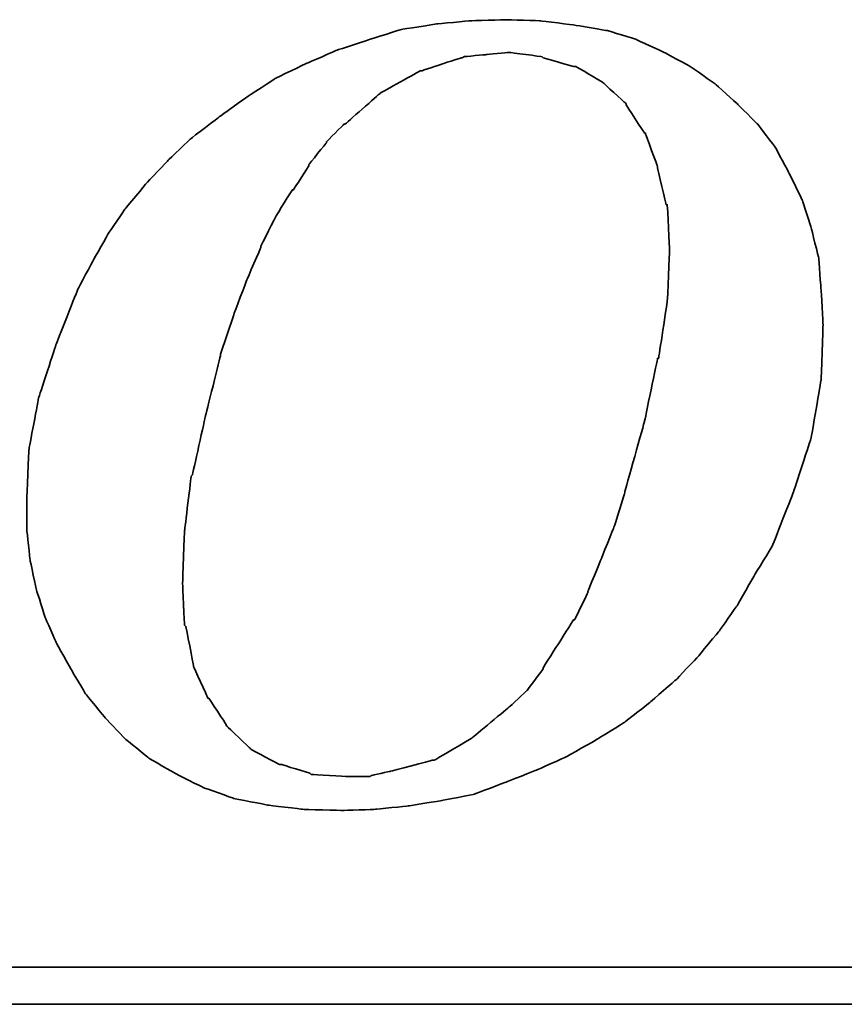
# Model space of a CAD drawing. Header units: millimetres. Extents: x 16 to 1153, y -526 to 762.
# Tile 36 of 42: x 66.29 to 66.82, y 43.11 to 43.744. Entities that reach past the tile are written whole.
import ezdxf

# ---------------------------------------------------------------- set-up
doc = ezdxf.new("R2010")
doc.units = ezdxf.units.MM
doc.layers.add('DIM', color=4, linetype='CONTINUOUS')
doc.layers.add('layer 1', color=7, linetype='CONTINUOUS')

# ---------------------------------------------------------------- blocks, each defined once
blk = doc.blocks.new('TBI MOTION logo(完整正式版)')
at = {"layer": 'layer 1', "color": 22, "lineweight": 35}
for points, knots in [([(35.79625, -6.98375), (35.79625, -6.98375), (36.23125, -7.43875), (36.23125, -7.43875), (36.23125, -7.43875), (36.23125, -7.43875), (36.75625, -7.87125), (36.75625, -7.87125), (36.75625, -7.87125), (36.75625, -7.87125), (37.33125, -8.20375), (37.33125, -8.20375), (37.33125, -8.20375), (37.33125, -8.20375), (37.95625, -8.51875), (37.95625, -8.51875), (37.95625, -8.51875), (37.95625, -8.51875), (38.62625, -8.75875), (38.62625, -8.75875), (38.62625, -8.75875), (38.62625, -8.75875), (39.37125, -8.90375), (39.37125, -8.90375), (39.37125, -8.90375), (39.37125, -8.90375), (40.14125, -8.99875), (40.14125, -8.99875), (40.14125, -8.99875), (40.14125, -8.99875), (41.02625, -9.02375), (41.02625, -9.02375), (41.02625, -9.02375), (41.02625, -9.02375), (41.74625, -8.99875), (41.74625, -8.99875), (41.74625, -8.99875), (41.74625, -8.99875), (42.46625, -8.92375), (42.46625, -8.92375), (42.46625, -8.92375), (42.46625, -8.92375), (43.21125, -8.80625), (43.21125, -8.80625), (43.21125, -8.80625), (43.21125, -8.80625), (43.93125, -8.66375), (43.93125, -8.66375), (43.93125, -8.66375), (43.93125, -8.66375), (44.62625, -8.39875), (44.62625, -8.39875), (44.62625, -8.39875), (44.62625, -8.39875), (45.29625, -8.13375), (45.29625, -8.13375), (45.29625, -8.13375), (45.29625, -8.13375), (45.94625, -7.84375), (45.94625, -7.84375), (45.94625, -7.84375), (45.94625, -7.84375), (46.61625, -7.46375), (46.61625, -7.46375), (46.61625, -7.46375), (46.61625, -7.46375), (47.24125, -7.07875), (47.24125, -7.07875), (47.24125, -7.07875), (47.24125, -7.07875), (47.81625, -6.62375), (47.81625, -6.62375), (47.81625, -6.62375), (47.81625, -6.62375), (48.36875, -6.14375), (48.36875, -6.14375), (48.36875, -6.14375), (48.36875, -6.14375), (48.84625, -5.64125), (48.84625, -5.64125), (48.84625, -5.64125), (48.84625, -5.64125), (49.32625, -5.06375), (49.32625, -5.06375), (49.32625, -5.06375), (49.32625, -5.06375), (49.71125, -4.51374), (49.71125, -4.51374), (49.71125, -4.51374), (49.71125, -4.51374), (50.09625, -3.83874), (50.09625, -3.83874), (50.09625, -3.83874), (50.09625, -3.83874), (50.48125, -3.21374), (50.48125, -3.21374), (50.48125, -3.21374), (50.48125, -3.21374), (50.96125, -1.99125), (50.96125, -1.99125), (50.96125, -1.99125), (50.96125, -1.99125), (51.34375, -0.81875), (51.34375, -0.81875), (51.34375, -0.81875), (51.34375, -0.81875), (51.56125, 0.45624), (51.56125, 0.45624), (51.56125, 0.45624), (51.56125, 0.45624), (51.60625, 1.67624), (51.60625, 1.67624), (51.60625, 1.67624), (51.60625, 1.67624), (51.56125, 2.44625), (51.56125, 2.44625), (51.56125, 2.44625), (51.56125, 2.44625), (51.51125, 3.14125), (51.51125, 3.14125), (51.51125, 3.14125), (51.51125, 3.14125), (51.34375, 3.81125), (51.34375, 3.81125), (51.34375, 3.81125), (51.34375, 3.81125), (51.15125, 4.41125), (51.15125, 4.41125), (51.15125, 4.41125), (51.15125, 4.41125), (50.86125, 5.01125), (50.86125, 5.01125), (50.86125, 5.01125), (50.86125, 5.01125), (50.55125, 5.58875), (50.55125, 5.58875), (50.55125, 5.58875), (50.55125, 5.58875), (50.16625, 6.09125), (50.16625, 6.09125), (50.16625, 6.09125), (50.16625, 6.09125), (49.71125, 6.54875), (49.71125, 6.54875), (49.71125, 6.54875), (49.71125, 6.54875), (49.23125, 6.98125), (49.23125, 6.98125), (49.23125, 6.98125), (49.23125, 6.98125), (48.67875, 7.36625), (48.67875, 7.36625), (48.67875, 7.36625), (48.67875, 7.36625), (48.10375, 7.67625), (48.10375, 7.67625), (48.10375, 7.67625), (48.10375, 7.67625), (47.48125, 7.96375), (47.48125, 7.96375), (47.48125, 7.96375), (47.48125, 7.96375), (46.85625, 8.15625), (46.85625, 8.15625), (46.85625, 8.15625), (46.85625, 8.15625), (46.13625, 8.27624), (46.13625, 8.27624), (46.13625, 8.27624), (46.13625, 8.27624), (45.39125, 8.37125), (45.39125, 8.37125), (45.39125, 8.37125), (45.39125, 8.37125), (44.62625, 8.39624), (44.62625, 8.39624), (44.62625, 8.39624), (44.62625, 8.39624), (43.83625, 8.37125), (43.83625, 8.37125), (43.83625, 8.37125), (43.83625, 8.37125), (43.09125, 8.30125), (43.09125, 8.30125), (43.09125, 8.30125), (43.09125, 8.30125), (42.32125, 8.18125), (42.32125, 8.18125), (42.32125, 8.18125), (42.32125, 8.18125), (41.62875, 7.96375), (41.62875, 7.96375), (41.62875, 7.96375), (41.62875, 7.96375), (40.90625, 7.72625), (40.90625, 7.72625), (40.90625, 7.72625), (40.90625, 7.72625), (40.23624, 7.43625), (40.23624, 7.43625), (40.23624, 7.43625), (40.23624, 7.43625), (39.54124, 7.10125), (39.54124, 7.10125), (39.54124, 7.10125), (39.54124, 7.10125), (38.91625, 6.69125), (38.91625, 6.69125), (38.91625, 6.69125), (38.91625, 6.69125), (38.31625, 6.26125), (38.31625, 6.26125), (38.31625, 6.26125), (38.31625, 6.26125), (37.69125, 5.78125), (37.69125, 5.78125), (37.69125, 5.78125), (37.69125, 5.78125), (37.18625, 5.30125), (37.18625, 5.30125), (37.18625, 5.30125), (37.18625, 5.30125), (36.70625, 4.79624), (36.70625, 4.79624), (36.70625, 4.79624), (36.70625, 4.79624), (36.23125, 4.22125), (36.23125, 4.22125), (36.23125, 4.22125), (36.23125, 4.22125), (35.87124, 3.69375), (35.87124, 3.69375), (35.87124, 3.69375), (35.87124, 3.69375), (35.53125, 3.09125), (35.53125, 3.09125), (35.53125, 3.09125), (35.53125, 3.09125), (35.19875, 2.47125), (35.19875, 2.47125), (35.19875, 2.47125), (35.19875, 2.47125), (34.71625, 1.24625), (34.71625, 1.24625), (34.71625, 1.24625), (34.71625, 1.24625), (34.33125, 0.06874), (34.33125, 0.06874), (34.33125, 0.06874), (34.33125, 0.06874), (34.11625, -1.07875), (34.11625, -1.07875), (34.11625, -1.07875), (34.11625, -1.07875), (34.07125, -2.15875), (34.07125, -2.15875), (34.07125, -2.15875), (34.07125, -2.15875), (34.07125, -2.85375), (34.07125, -2.85375), (34.07125, -2.85375), (34.07125, -2.85375), (34.14125, -3.50375), (34.14125, -3.50375), (34.14125, -3.50375), (34.14125, -3.50375), (34.28625, -4.17375), (34.28625, -4.17375), (34.28625, -4.17375), (34.28625, -4.17375), (34.47625, -4.77624), (34.47625, -4.77624), (34.47625, -4.77624), (34.47625, -4.77624), (34.71625, -5.32625), (34.71625, -5.32625), (34.71625, -5.32625), (34.71625, -5.32625), (35.05375, -5.92875), (35.05375, -5.92875), (35.05375, -5.92875), (35.05375, -5.92875), (35.36375, -6.45375), (35.36375, -6.45375), (35.36375, -6.45375), (35.36375, -6.45375), (35.79625, -6.98375), (35.79625, -6.98375)], [0, 0, 0, 0, 0.01388889, 0.01388889, 0.01388889, 0.0138889, 0.02777778, 0.02777778, 0.02777778, 0.02777779, 0.04166667, 0.04166667, 0.04166667, 0.04166668, 0.05555556, 0.05555556, 0.05555556, 0.05555557, 0.06944444, 0.06944444, 0.06944444, 0.06944445, 0.08333333, 0.08333333, 0.08333333, 0.08333334, 0.09722222, 0.09722222, 0.09722222, 0.09722223, 0.11111111, 0.11111111, 0.11111111, 0.11111112, 0.125, 0.125, 0.125, 0.12500001, 0.13888889, 0.13888889, 0.13888889, 0.1388889, 0.15277778, 0.15277778, 0.15277778, 0.15277779, 0.16666667, 0.16666667, 0.16666667, 0.16666668, 0.18055556, 0.18055556, 0.18055556, 0.18055557, 0.19444444, 0.19444444, 0.19444444, 0.19444445, 0.20833333, 0.20833333, 0.20833333, 0.20833334, 0.22222222, 0.22222222, 0.22222222, 0.22222223, 0.23611111, 0.23611111, 0.23611111, 0.23611112, 0.25, 0.25, 0.25, 0.25000001, 0.26388889, 0.26388889, 0.26388889, 0.2638889, 0.27777778, 0.27777778, 0.27777778, 0.27777779, 0.29166667, 0.29166667, 0.29166667, 0.29166668, 0.30555556, 0.30555556, 0.30555556, 0.30555557, 0.31944444, 0.31944444, 0.31944444, 0.31944445, 0.33333333, 0.33333333, 0.33333333, 0.33333334, 0.34722222, 0.34722222, 0.34722222, 0.34722223, 0.36111111, 0.36111111, 0.36111111, 0.36111112, 0.375, 0.375, 0.375, 0.37500001, 0.38888889, 0.38888889, 0.38888889, 0.3888889, 0.40277778, 0.40277778, 0.40277778, 0.40277779, 0.41666667, 0.41666667, 0.41666667, 0.41666668, 0.43055556, 0.43055556, 0.43055556, 0.43055557, 0.44444444, 0.44444444, 0.44444444, 0.44444445, 0.45833333, 0.45833333, 0.45833333, 0.45833334, 0.47222222, 0.47222222, 0.47222222, 0.47222223, 0.48611111, 0.48611111, 0.48611111, 0.48611112, 0.5, 0.5, 0.5, 0.50000001, 0.51388889, 0.51388889, 0.51388889, 0.5138889, 0.52777778, 0.52777778, 0.52777778, 0.52777779, 0.54166667, 0.54166667, 0.54166667, 0.54166668, 0.55555556, 0.55555556, 0.55555556, 0.55555557, 0.56944444, 0.56944444, 0.56944444, 0.56944445, 0.58333333, 0.58333333, 0.58333333, 0.58333334, 0.59722222, 0.59722222, 0.59722222, 0.59722223, 0.61111111, 0.61111111, 0.61111111, 0.61111112, 0.625, 0.625, 0.625, 0.62500001, 0.63888889, 0.63888889, 0.63888889, 0.6388889, 0.65277778, 0.65277778, 0.65277778, 0.65277779, 0.66666667, 0.66666667, 0.66666667, 0.66666668, 0.68055556, 0.68055556, 0.68055556, 0.68055557, 0.69444444, 0.69444444, 0.69444444, 0.69444445, 0.70833333, 0.70833333, 0.70833333, 0.70833334, 0.72222222, 0.72222222, 0.72222222, 0.72222223, 0.73611111, 0.73611111, 0.73611111, 0.73611112, 0.75, 0.75, 0.75, 0.75000001, 0.76388889, 0.76388889, 0.76388889, 0.7638889, 0.77777778, 0.77777778, 0.77777778, 0.77777779, 0.79166667, 0.79166667, 0.79166667, 0.79166668, 0.80555556, 0.80555556, 0.80555556, 0.80555557, 0.81944444, 0.81944444, 0.81944444, 0.81944445, 0.83333333, 0.83333333, 0.83333333, 0.83333334, 0.84722222, 0.84722222, 0.84722222, 0.84722223, 0.86111111, 0.86111111, 0.86111111, 0.86111112, 0.875, 0.875, 0.875, 0.87500001, 0.88888889, 0.88888889, 0.88888889, 0.8888889, 0.90277778, 0.90277778, 0.90277778, 0.90277779, 0.91666667, 0.91666667, 0.91666667, 0.91666668, 0.93055556, 0.93055556, 0.93055556, 0.93055557, 0.94444444, 0.94444444, 0.94444444, 0.94444445, 0.95833333, 0.95833333, 0.95833333, 0.95833334, 0.97222222, 0.97222222, 0.97222222, 0.97222223, 0.98611111, 0.98611111, 0.98611111, 0.98611112, 1, 1, 1, 1]), ([(38.33875, 1.03124), (38.33875, 1.03124), (38.62625, 1.89625), (38.62625, 1.89625), (38.62625, 1.89625), (38.62625, 1.89625), (38.91625, 2.66375), (38.91625, 2.66375), (38.91625, 2.66375), (38.91625, 2.66375), (39.22625, 3.38125), (39.22625, 3.38125), (39.22625, 3.38125), (39.22625, 3.38125), (39.22625, 3.40624), (39.22625, 3.40624), (39.22625, 3.40624), (39.22625, 3.40624), (39.56124, 4.07624), (39.56124, 4.07624), (39.56124, 4.07624), (39.56124, 4.07624), (39.92125, 4.65125), (39.92125, 4.65125), (39.92125, 4.65125), (39.92125, 4.65125), (39.94625, 4.65125), (39.94625, 4.65125), (39.94625, 4.65125), (39.94625, 4.65125), (40.28125, 5.17875), (40.28125, 5.17875), (40.28125, 5.17875), (40.28125, 5.17875), (40.28125, 5.20375), (40.28125, 5.20375), (40.28125, 5.20375), (40.28125, 5.20375), (40.66875, 5.68625), (40.66875, 5.68625), (40.66875, 5.68625), (40.66875, 5.68625), (40.66875, 5.70625), (40.66875, 5.70625), (40.66875, 5.70625), (40.66875, 5.70625), (41.05124, 6.09125), (41.05124, 6.09125), (41.05124, 6.09125), (41.05124, 6.09125), (41.07625, 6.09125), (41.07625, 6.09125), (41.07625, 6.09125), (41.07625, 6.09125), (41.84125, 6.76625), (41.84125, 6.76625), (41.84125, 6.76625), (41.84125, 6.76625), (41.86625, 6.78625), (41.86625, 6.78625), (41.86625, 6.78625), (41.86625, 6.78625), (42.73125, 7.26624), (42.73125, 7.26624), (42.73125, 7.26624), (42.73125, 7.26624), (42.75625, 7.26624), (42.75625, 7.26624), (42.75625, 7.26624), (42.75625, 7.26624), (43.18625, 7.41125), (43.18625, 7.41125), (43.18625, 7.41125), (43.18625, 7.41125), (43.64125, 7.55625), (43.64125, 7.55625), (43.64125, 7.55625), (43.64125, 7.55625), (43.66625, 7.55625), (43.66625, 7.55625), (43.66625, 7.55625), (43.66625, 7.55625), (43.69125, 7.58124), (43.69125, 7.58124), (43.69125, 7.58124), (43.69125, 7.58124), (44.19125, 7.62625), (44.19125, 7.62625), (44.19125, 7.62625), (44.19125, 7.62625), (44.67125, 7.67625), (44.67125, 7.67625), (44.67125, 7.67625), (44.67125, 7.67625), (44.69625, 7.67625), (44.69625, 7.67625), (44.69625, 7.67625), (44.69625, 7.67625), (45.41875, 7.58124), (45.41875, 7.58124), (45.41875, 7.58124), (45.41875, 7.58124), (45.44125, 7.55625), (45.44125, 7.55625), (45.44125, 7.55625), (45.44125, 7.55625), (46.11125, 7.36625), (46.11125, 7.36625), (46.11125, 7.36625), (46.11125, 7.36625), (46.13625, 7.36625), (46.13625, 7.36625), (46.13625, 7.36625), (46.13625, 7.36625), (46.15875, 7.36625), (46.15875, 7.36625), (46.15875, 7.36625), (46.15875, 7.36625), (46.73625, 7.02624), (46.73625, 7.02624), (46.73625, 7.02624), (46.73625, 7.02624), (46.76125, 7.00624), (46.76125, 7.00624), (46.76125, 7.00624), (46.76125, 7.00624), (47.24125, 6.57124), (47.24125, 6.57124), (47.24125, 6.57124), (47.24125, 6.57124), (47.26625, 6.54875), (47.26625, 6.54875), (47.26625, 6.54875), (47.26625, 6.54875), (47.26625, 6.52375), (47.26625, 6.52375), (47.26625, 6.52375), (47.26625, 6.52375), (47.67375, 5.89875), (47.67375, 5.89875), (47.67375, 5.89875), (47.67375, 5.89875), (47.69625, 5.89875), (47.69625, 5.89875), (47.69625, 5.89875), (47.69625, 5.89875), (47.69625, 5.87625), (47.69625, 5.87625), (47.69625, 5.87625), (47.69625, 5.87625), (47.96125, 5.15625), (47.96125, 5.15625), (47.96125, 5.15625), (47.96125, 5.15625), (47.96125, 5.13125), (47.96125, 5.13125), (47.96125, 5.13125), (47.96125, 5.13125), (48.15125, 4.31875), (48.15125, 4.31875), (48.15125, 4.31875), (48.15125, 4.31875), (48.17625, 4.31875), (48.17625, 4.31875), (48.17625, 4.31875), (48.17625, 4.31875), (48.17625, 4.29125), (48.17625, 4.29125), (48.17625, 4.29125), (48.17625, 4.29125), (48.22625, 3.33125), (48.22625, 3.33125), (48.22625, 3.33125), (48.22625, 3.33125), (48.22625, 3.30875), (48.22625, 3.30875), (48.22625, 3.30875), (48.22625, 3.30875), (48.17625, 2.20624), (48.17625, 2.20624), (48.17625, 2.20624), (48.17625, 2.20624), (48.17625, 2.18124), (48.17625, 2.18124), (48.17625, 2.18124), (48.17625, 2.18124), (47.98375, 0.93624), (47.98375, 0.93624), (47.98375, 0.93624), (47.98375, 0.93624), (47.96125, 0.93624), (47.96125, 0.93624), (47.96125, 0.93624), (47.96125, 0.93624), (47.67375, -0.45874), (47.67375, -0.45874), (47.67375, -0.45874), (47.67375, -0.45874), (47.24125, -1.99125), (47.24125, -1.99125), (47.24125, -1.99125), (47.24125, -1.99125), (47.24125, -2.01874), (47.24125, -2.01874), (47.24125, -2.01874), (47.24125, -2.01874), (47.00125, -2.78375), (47.00125, -2.78375), (47.00125, -2.78375), (47.00125, -2.78375), (46.71125, -3.50375), (46.71125, -3.50375), (46.71125, -3.50375), (46.71125, -3.50375), (46.42625, -4.19875), (46.42625, -4.19875), (46.42625, -4.19875), (46.42625, -4.19875), (46.42625, -4.22375), (46.42625, -4.22375), (46.42625, -4.22375), (46.42625, -4.22375), (46.13625, -4.82374), (46.13625, -4.82374), (46.13625, -4.82374), (46.13625, -4.82374), (46.11125, -4.82374), (46.11125, -4.82374), (46.11125, -4.82374), (46.11125, -4.82374), (45.77625, -5.35125), (45.77625, -5.35125), (45.77625, -5.35125), (45.77625, -5.35125), (45.44125, -5.87875), (45.44125, -5.87875), (45.44125, -5.87875), (45.44125, -5.87875), (45.44125, -5.90375), (45.44125, -5.90375), (45.44125, -5.90375), (45.44125, -5.90375), (45.10625, -6.35875), (45.10625, -6.35875), (45.10625, -6.35875), (45.10625, -6.35875), (45.08125, -6.38375), (45.08125, -6.38375), (45.08125, -6.38375), (45.08125, -6.38375), (44.69625, -6.74375), (44.69625, -6.74375), (44.69625, -6.74375), (44.69625, -6.74375), (43.88375, -7.41625), (43.88375, -7.41625), (43.88375, -7.41625), (43.88375, -7.41625), (43.85625, -7.43875), (43.85625, -7.43875), (43.85625, -7.43875), (43.85625, -7.43875), (43.04125, -7.91875), (43.04125, -7.91875), (43.04125, -7.91875), (43.04125, -7.91875), (43.01625, -7.91875), (43.01625, -7.91875), (43.01625, -7.91875), (43.01625, -7.91875), (42.99625, -7.91875), (42.99625, -7.91875), (42.99625, -7.91875), (42.99625, -7.91875), (42.08125, -8.15875), (42.08125, -8.15875), (42.08125, -8.15875), (42.08125, -8.15875), (41.65125, -8.25625), (41.65125, -8.25625), (41.65125, -8.25625), (41.65125, -8.25625), (41.62875, -8.27875), (41.62875, -8.27875), (41.62875, -8.27875), (41.62875, -8.27875), (41.60125, -8.27875), (41.60125, -8.27875), (41.60125, -8.27875), (41.60125, -8.27875), (41.12125, -8.27875), (41.12125, -8.27875), (41.12125, -8.27875), (41.12125, -8.27875), (40.35624, -8.23125), (40.35624, -8.23125), (40.35624, -8.23125), (40.35624, -8.23125), (40.33125, -8.23125), (40.33125, -8.23125), (40.33125, -8.23125), (40.33125, -8.23125), (40.30625, -8.20375), (40.30625, -8.20375), (40.30625, -8.20375), (40.30625, -8.20375), (39.68375, -8.01375), (39.68375, -8.01375), (39.68375, -8.01375), (39.68375, -8.01375), (39.66124, -8.01375), (39.66124, -8.01375), (39.66124, -8.01375), (39.66124, -8.01375), (39.63625, -8.01375), (39.63625, -8.01375), (39.63625, -8.01375), (39.63625, -8.01375), (39.01125, -7.67875), (39.01125, -7.67875), (39.01125, -7.67875), (39.01125, -7.67875), (38.98875, -7.65375), (38.98875, -7.65375), (38.98875, -7.65375), (38.98875, -7.65375), (38.48625, -7.17375), (38.48625, -7.17375), (38.48625, -7.17375), (38.48625, -7.17375), (38.45875, -7.14875), (38.45875, -7.14875), (38.45875, -7.14875), (38.45875, -7.14875), (38.45875, -7.12875), (38.45875, -7.12875), (38.45875, -7.12875), (38.45875, -7.12875), (38.07625, -6.54875), (38.07625, -6.54875), (38.07625, -6.54875), (38.07625, -6.54875), (38.05125, -6.54875), (38.05125, -6.54875), (38.05125, -6.54875), (38.05125, -6.54875), (38.05125, -6.52875), (38.05125, -6.52875), (38.05125, -6.52875), (38.05125, -6.52875), (37.74125, -5.85375), (37.74125, -5.85375), (37.74125, -5.85375), (37.74125, -5.85375), (37.74125, -5.82875), (37.74125, -5.82875), (37.74125, -5.82875), (37.74125, -5.82875), (37.57375, -4.96875), (37.57375, -4.96875), (37.57375, -4.96875), (37.57375, -4.96875), (37.54625, -4.94375), (37.54625, -4.94375), (37.54625, -4.94375), (37.54625, -4.94375), (37.50125, -4.03375), (37.50125, -4.03375), (37.50125, -4.03375), (37.50125, -4.03375), (37.50125, -4.00875), (37.50125, -4.00875), (37.50125, -4.00875), (37.50125, -4.00875), (37.54625, -2.85375), (37.54625, -2.85375), (37.54625, -2.85375), (37.54625, -2.85375), (37.69125, -1.65875), (37.69125, -1.65875), (37.69125, -1.65875), (37.69125, -1.65875), (37.71624, -1.63375), (37.71624, -1.63375), (37.71624, -1.63375), (37.71624, -1.63375), (38.00375, -0.33875), (38.00375, -0.33875), (38.00375, -0.33875), (38.00375, -0.33875), (38.33875, 1.00624), (38.33875, 1.00624), (38.33875, 1.00624), (38.33875, 1.00624), (38.33875, 1.03124), (38.33875, 1.03124)], [0, 0, 0, 0, 0.01010101, 0.01010101, 0.01010101, 0.01010102, 0.02020202, 0.02020202, 0.02020202, 0.02020203, 0.03030303, 0.03030303, 0.03030303, 0.03030304, 0.04040404, 0.04040404, 0.04040404, 0.04040405, 0.05050505, 0.05050505, 0.05050505, 0.05050506, 0.06060606, 0.06060606, 0.06060606, 0.06060607, 0.07070707, 0.07070707, 0.07070707, 0.07070708, 0.08080808, 0.08080808, 0.08080808, 0.08080809, 0.09090909, 0.09090909, 0.09090909, 0.0909091, 0.1010101, 0.1010101, 0.1010101, 0.10101011, 0.11111111, 0.11111111, 0.11111111, 0.11111112, 0.12121212, 0.12121212, 0.12121212, 0.12121213, 0.13131313, 0.13131313, 0.13131313, 0.13131314, 0.14141414, 0.14141414, 0.14141414, 0.14141415, 0.15151515, 0.15151515, 0.15151515, 0.15151516, 0.16161616, 0.16161616, 0.16161616, 0.16161617, 0.17171717, 0.17171717, 0.17171717, 0.17171718, 0.18181818, 0.18181818, 0.18181818, 0.18181819, 0.19191919, 0.19191919, 0.19191919, 0.1919192, 0.2020202, 0.2020202, 0.2020202, 0.20202021, 0.21212121, 0.21212121, 0.21212121, 0.21212122, 0.22222222, 0.22222222, 0.22222222, 0.22222223, 0.23232323, 0.23232323, 0.23232323, 0.23232324, 0.24242424, 0.24242424, 0.24242424, 0.24242425, 0.25252525, 0.25252525, 0.25252525, 0.25252526, 0.26262626, 0.26262626, 0.26262626, 0.26262627, 0.27272727, 0.27272727, 0.27272727, 0.27272728, 0.28282828, 0.28282828, 0.28282828, 0.28282829, 0.29292929, 0.29292929, 0.29292929, 0.2929293, 0.3030303, 0.3030303, 0.3030303, 0.30303031, 0.31313131, 0.31313131, 0.31313131, 0.31313132, 0.32323232, 0.32323232, 0.32323232, 0.32323233, 0.33333333, 0.33333333, 0.33333333, 0.33333334, 0.34343434, 0.34343434, 0.34343434, 0.34343435, 0.35353535, 0.35353535, 0.35353535, 0.35353536, 0.36363636, 0.36363636, 0.36363636, 0.36363637, 0.37373737, 0.37373737, 0.37373737, 0.37373738, 0.38383838, 0.38383838, 0.38383838, 0.38383839, 0.39393939, 0.39393939, 0.39393939, 0.3939394, 0.4040404, 0.4040404, 0.4040404, 0.40404041, 0.41414141, 0.41414141, 0.41414141, 0.41414142, 0.42424242, 0.42424242, 0.42424242, 0.42424243, 0.43434343, 0.43434343, 0.43434343, 0.43434344, 0.44444444, 0.44444444, 0.44444444, 0.44444445, 0.45454545, 0.45454545, 0.45454545, 0.45454546, 0.46464646, 0.46464646, 0.46464646, 0.46464647, 0.47474747, 0.47474747, 0.47474747, 0.47474748, 0.48484848, 0.48484848, 0.48484848, 0.48484849, 0.49494949, 0.49494949, 0.49494949, 0.4949495, 0.50505051, 0.50505051, 0.50505051, 0.50505052, 0.51515152, 0.51515152, 0.51515152, 0.51515153, 0.52525253, 0.52525253, 0.52525253, 0.52525254, 0.53535354, 0.53535354, 0.53535354, 0.53535355, 0.54545455, 0.54545455, 0.54545455, 0.54545456, 0.55555556, 0.55555556, 0.55555556, 0.55555557, 0.56565657, 0.56565657, 0.56565657, 0.56565658, 0.57575758, 0.57575758, 0.57575758, 0.57575759, 0.58585859, 0.58585859, 0.58585859, 0.5858586, 0.5959596, 0.5959596, 0.5959596, 0.59595961, 0.60606061, 0.60606061, 0.60606061, 0.60606062, 0.61616162, 0.61616162, 0.61616162, 0.61616163, 0.62626263, 0.62626263, 0.62626263, 0.62626264, 0.63636364, 0.63636364, 0.63636364, 0.63636365, 0.64646465, 0.64646465, 0.64646465, 0.64646466, 0.65656566, 0.65656566, 0.65656566, 0.65656567, 0.66666667, 0.66666667, 0.66666667, 0.66666668, 0.67676768, 0.67676768, 0.67676768, 0.67676769, 0.68686869, 0.68686869, 0.68686869, 0.6868687, 0.6969697, 0.6969697, 0.6969697, 0.69696971, 0.70707071, 0.70707071, 0.70707071, 0.70707072, 0.71717172, 0.71717172, 0.71717172, 0.71717173, 0.72727273, 0.72727273, 0.72727273, 0.72727274, 0.73737374, 0.73737374, 0.73737374, 0.73737375, 0.74747475, 0.74747475, 0.74747475, 0.74747476, 0.75757576, 0.75757576, 0.75757576, 0.75757577, 0.76767677, 0.76767677, 0.76767677, 0.76767678, 0.77777778, 0.77777778, 0.77777778, 0.77777779, 0.78787879, 0.78787879, 0.78787879, 0.7878788, 0.7979798, 0.7979798, 0.7979798, 0.79797981, 0.80808081, 0.80808081, 0.80808081, 0.80808082, 0.81818182, 0.81818182, 0.81818182, 0.81818183, 0.82828283, 0.82828283, 0.82828283, 0.82828284, 0.83838384, 0.83838384, 0.83838384, 0.83838385, 0.84848485, 0.84848485, 0.84848485, 0.84848486, 0.85858586, 0.85858586, 0.85858586, 0.85858587, 0.86868687, 0.86868687, 0.86868687, 0.86868688, 0.87878788, 0.87878788, 0.87878788, 0.87878789, 0.88888889, 0.88888889, 0.88888889, 0.8888889, 0.8989899, 0.8989899, 0.8989899, 0.89898991, 0.90909091, 0.90909091, 0.90909091, 0.90909092, 0.91919192, 0.91919192, 0.91919192, 0.91919193, 0.92929293, 0.92929293, 0.92929293, 0.92929294, 0.93939394, 0.93939394, 0.93939394, 0.93939395, 0.94949495, 0.94949495, 0.94949495, 0.94949496, 0.95959596, 0.95959596, 0.95959596, 0.95959597, 0.96969697, 0.96969697, 0.96969697, 0.96969698, 0.97979798, 0.97979798, 0.97979798, 0.97979799, 0.98989899, 0.98989899, 0.98989899, 0.989899, 1, 1, 1, 1]), ([(75.90875, -9.47875), (75.90875, -9.47875), (75.90875, -12.28625), (75.90875, -12.28625), (75.90875, -12.28625), (75.90875, -12.28625), (75.90875, -12.47875), (75.90875, -12.47875), (75.90875, -12.47875), (75.90875, -12.47875), (75.71625, -12.47875), (75.71625, -12.47875), (75.71625, -12.47875), (75.71625, -12.47875), (-88.32875, -12.47875), (-88.32875, -12.47875), (-88.32875, -12.47875), (-88.32875, -12.47875), (-88.32875, -13.29375), (-88.32875, -13.29375), (-88.32875, -13.29375), (-88.32875, -13.29375), (82.89125, -13.29375), (82.89125, -13.29375), (82.89125, -13.29375), (82.89125, -13.29375), (75.90875, -9.47875), (75.90875, -9.47875)], [0, 0, 0, 0, 0.14285714, 0.14285714, 0.14285714, 0.14285715, 0.28571429, 0.28571429, 0.28571429, 0.2857143, 0.42857143, 0.42857143, 0.42857143, 0.42857144, 0.57142857, 0.57142857, 0.57142857, 0.57142858, 0.71428571, 0.71428571, 0.71428571, 0.71428572, 0.85714286, 0.85714286, 0.85714286, 0.85714287, 1, 1, 1, 1])]:
    blk.add_open_spline(points, degree=3, knots=knots, dxfattribs=at)

msp = doc.modelspace()

# ---------------------------------------------------------------- block references
at = {"layer": 'DIM', "color": 7, "xscale": 0.0291894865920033, "yscale": 0.0291894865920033, "zscale": 0.0291894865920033}
msp.add_blockref('TBI MOTION logo(完整正式版)', (65.30039, 43.49848), dxfattribs=at)

doc.saveas('drawing.dxf')
